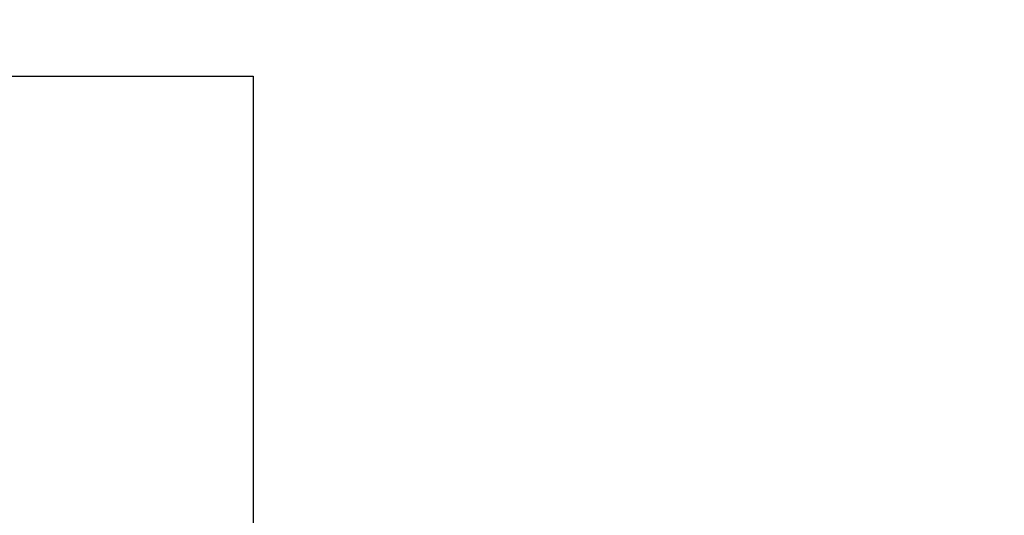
# Model space of a CAD drawing. Extents: x 8014 to 6635291, y -5609 to 5765892.
# Tile 131 of 158: x 6601911 to 6601956, y 5732638 to 5732661. Entities that reach past the tile are written whole.
import ezdxf

# ---------------------------------------------------------------- set-up
doc = ezdxf.new("R2010")
doc.units = 0
doc.layers.get('0').update_dxf_attribs({"linetype": 'CONTINUOUS'})
doc.layers.add('a_zieleń', color=80, linetype='CONTINUOUS')

msp = doc.modelspace()

# ---------------------------------------------------------------- hatches: boundary and pattern name
at = {"layer": 'a_zieleń', "transparency": 33554687}
h = msp.add_hatch(dxfattribs=at)
h.set_pattern_fill('ANSI31', color=256, scale=2, angle=0.5416)
h.set_pattern_definition([(45.54155787, (6600987.53512, 5732094.77134), (-0.1784396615, 0.175097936), [])])
edge = h.paths.add_edge_path()
edge.add_line((6601184.523, 5731785.715), (6601184.767, 5731785.473))
edge.add_line((6601184.767, 5731785.473), (6601208.79, 5731802.27))
edge.add_line((6601208.79, 5731802.27), (6601211.05, 5731814.48))
edge.add_line((6601211.05, 5731814.48), (6601142.151, 5731813.823))
edge.add_arc((6601143.698, 5731819.102), 5.501, 253.6603, 270.5475)
edge.add_line((6601143.751, 5731813.601), (6601191.034, 5731814.053))
edge.add_arc((6601191.122, 5731812.113), 1.942, 359.8374, 92.594, ccw=False)
edge.add_line((6601193.063, 5731812.108), (6601193.074, 5731811.004))
edge.add_line((6601193.074, 5731811.004), (6601197.383, 5731811.045))
edge.add_line((6601197.383, 5731811.045), (6601197.425, 5731806.621))
edge.add_line((6601197.425, 5731806.621), (6601199.732, 5731806.642))
edge.add_line((6601199.732, 5731806.642), (6601199.803, 5731799.171))
edge.add_line((6601199.803, 5731799.171), (6601197.516, 5731797.165))
edge.add_line((6601197.516, 5731797.165), (6601194.216, 5731797.133))
edge.add_line((6601194.216, 5731797.133), (6601194.251, 5731793.47))
edge.add_arc((6601191.538, 5731793.658), 2.72, 281.0894, 356.0358, ccw=False)
edge.add_line((6601192.061, 5731790.989), (6601185.152, 5731786.156))
edge.add_arc((71774552.687, -87417922.681), 113685689.918, 124.97904394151, 124.97904432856)
h.paths.add_polyline_path([(6601204.906, 5731809.178), (6601202.577, 5731808.579), (6601203.741, 5731808.879)], flags=16)

# ---------------------------------------------------------------- linework, layer by layer
at = {"lineweight": -3}
msp.add_lwpolyline([(6601862.308, 5732658.17), (6601921.756, 5732658.17), (6601921.756, 5732616.257), (6601862.308, 5732616.257)], close=True, dxfattribs=at)

doc.saveas('drawing.dxf')
